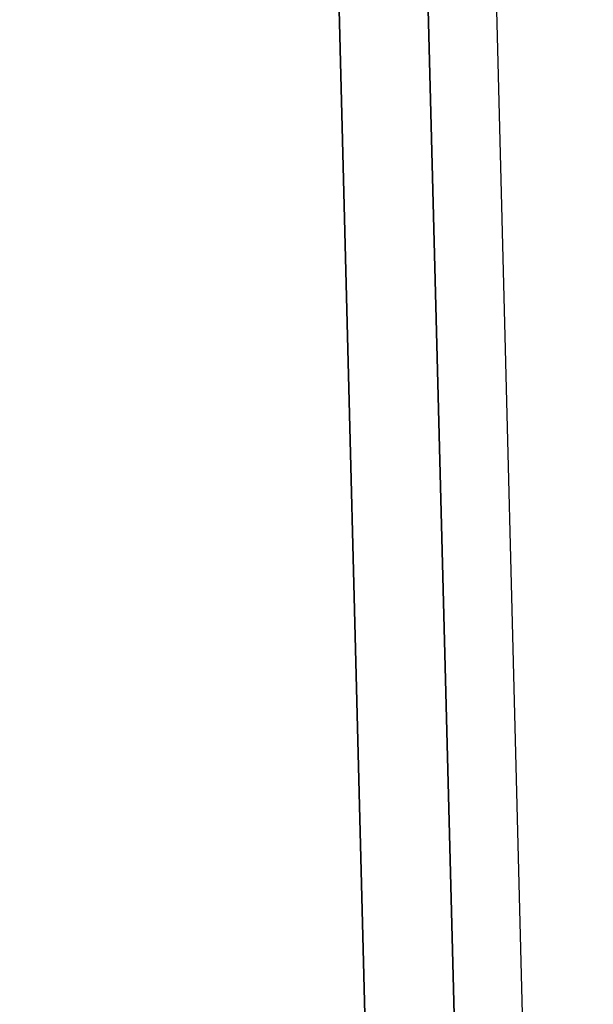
# Model space of a CAD drawing. Header units: metres. Extents: x 232680 to 233262, y 554200 to 554550.
# Tile 211 of 254: x 232761.0653 to 232761.1077, y 554481.698 to 554481.7708. Entities that reach past the tile are written whole.
import ezdxf

# ---------------------------------------------------------------- set-up
doc = ezdxf.new("R2010")
doc.units = ezdxf.units.M
doc.layers.add('ACO constructie 035', color=7, linetype='Continuous', lineweight=35)
doc.layers.add('N-WE-VH-VERHARDING_ASFALT_TUSSENLAAG_2-GD', color=7, linetype='Continuous', lineweight=25)

# ---------------------------------------------------------------- blocks, each defined once
blk = doc.blocks.new('KT 500-640 (doorsnede)')
at = {"layer": 'ACO constructie 035'}
for p, q in [((1, -0.08), (0, -0.08)), ((1, -0.08), (0, -0.08)), ((1, -0.086606), (0, -0.086606)), ((1, -0.086606), (0, -0.086606))]:
    blk.add_line(p, q, dxfattribs=at)

msp = doc.modelspace()

# ---------------------------------------------------------------- linework, layer by layer
at = {"layer": 'N-WE-VH-VERHARDING_ASFALT_TUSSENLAAG_2-GD', "flags": 128}
msp.add_lwpolyline([(232761.011389, 554485.238217), (232761.119353, 554481.039611), (232761.189376, 554481.039611), (232761.081412, 554485.238217)], close=True, dxfattribs=at)

# ---------------------------------------------------------------- block references
at = {"rotation": 271.4729954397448}
msp.add_blockref('KT 500-640 (doorsnede)', (232761.153295, 554482.635866), dxfattribs=at)

doc.saveas('drawing.dxf')
